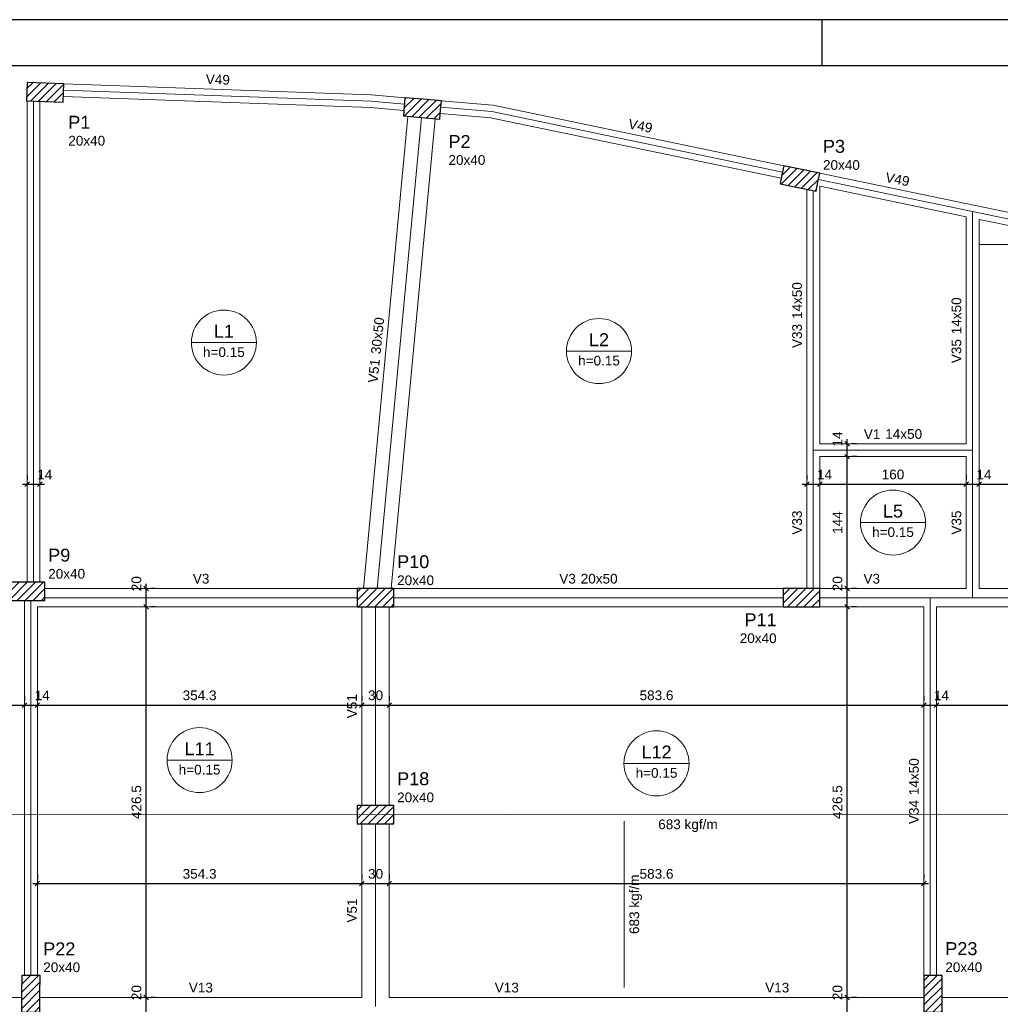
# Model space of a CAD drawing. Header units: millimetres. Extents: x 10 to 1250, y -62 to 528.
# Tile 149 of 193: x 34 to 56, y 236 to 257. Entities that reach past the tile are written whole.
import ezdxf

# ---------------------------------------------------------------- set-up
doc = ezdxf.new("R2010")
doc.units = ezdxf.units.MM
doc.header["$LTSCALE"] = 0.05
for name, color, linetype, lineweight in [('FO-Cargas de parede', 15, 'Continuous', 5), ('FO-Cotas', 5, 'Continuous', 5), ('FO-Eixos', 5, 'Continuous', 5), ('FO-Hachura pilar que passa', 19, 'Continuous', 5), ('FO-Pilares', 4, 'Continuous', 30), ('FO-Textos das lajes', 3, 'Continuous', 20), ('FO-Textos das vigas', 7, 'Continuous', 5), ('FO-Textos dos pilares', 7, 'Continuous', 5), ('FO-Vigas', 7, 'Continuous', 5)]:
    doc.layers.add(name, color=color, linetype=linetype, lineweight=lineweight)
doc.layers.add('FOLHA_PADRÃO', color=7, linetype='Continuous')
doc.styles.add('Arial', font='arial.ttf')
doc.styles.get("Standard").update_dxf_attribs({"font": 'arial.ttf'})
doc.dimstyles.new('UM_50.000000', dxfattribs={"dimtxt": 0.18, "dimasz": 0.1, "dimexe": 0.1, "dimexo": 0.2, "dimgap": 0.1, "dimtad": 1, "dimdec": 1, "dimlfac": 50, "dimzin": 0, "dimdsep": 46, "dimtxsty": 'Standard', "dimblk": 'OBLIQUE', "dimcen": 0.09, "dimdle": 0.1, "dimadec": 1, "dimazin": 2, "dimtfac": 1, "dimtdec": 1, "dimtofl": 0, "dimtmove": 0, "dimatfit": 3, "dimldrblk": 'OBLIQUE', "dimfxl": 1, "dimtolj": 1, "dimarcsym": 1})
pattern_1 = [(45, (-3.85811, 597.30727), (-0.088388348, 0.088388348), [])]

# ---------------------------------------------------------------- blocks, each defined once
blk = doc.blocks.new('_Oblique')
at = {"color": 0, "linetype": 'ByBlock', "lineweight": -2}
blk.add_line((-0.5, -0.5), (0.5, 0.5), dxfattribs=at)
blk = doc.blocks.new('*D444')
at = {"layer": 'Defpoints', "color": 0, "transparency": 16777216}
for p in [(34.687, 238.37), (41.773, 238.37), (41.773, 238.37)]:
    blk.add_point(p, dxfattribs=at)
at = {"layer": 'FO-Cotas', "color": 0, "lineweight": -2, "transparency": 16777216}
for p, q in [((34.687, 238.57), (34.687, 238.47)), ((41.773, 238.57), (41.773, 238.47)), ((34.587, 238.37), (41.873, 238.37))]:
    blk.add_line(p, q, dxfattribs=at)
at = {"layer": 'FO-Cotas', "color": 0, "lineweight": -2, "transparency": 16777216, "xscale": 0.1, "yscale": 0.1, "zscale": 0.1, "rotation": 180}
blk.add_blockref('_Oblique', (34.687, 238.37), dxfattribs=at)
at = {"layer": 'FO-Cotas', "color": 0, "lineweight": -2, "transparency": 16777216, "xscale": 0.1, "yscale": 0.1, "zscale": 0.1}
blk.add_blockref('_Oblique', (41.773, 238.37), dxfattribs=at)
at = {"layer": 'FO-Cotas', "transparency": 16777216, "insert": (38.23, 238.582), "char_height": 0.2118, "attachment_point": 5, "rotation": 0.0057, "style": 'Arial'}
blk.add_mtext('\\A1;354.3', dxfattribs=at)
blk = doc.blocks.new('*D445')
at = {"layer": 'Defpoints', "color": 0, "transparency": 16777216}
for p in [(41.773, 238.37), (42.373, 238.37), (42.373, 238.37)]:
    blk.add_point(p, dxfattribs=at)
at = {"layer": 'FO-Cotas', "color": 0, "lineweight": -2, "transparency": 16777216}
for p, q in [((41.773, 238.57), (41.773, 238.47)), ((42.373, 238.57), (42.373, 238.47)), ((41.673, 238.37), (42.473, 238.37))]:
    blk.add_line(p, q, dxfattribs=at)
at = {"layer": 'FO-Cotas', "color": 0, "lineweight": -2, "transparency": 16777216, "xscale": 0.1, "yscale": 0.1, "zscale": 0.1, "rotation": 180}
blk.add_blockref('_Oblique', (41.773, 238.37), dxfattribs=at)
at = {"layer": 'FO-Cotas', "color": 0, "lineweight": -2, "transparency": 16777216, "xscale": 0.1, "yscale": 0.1, "zscale": 0.1}
blk.add_blockref('_Oblique', (42.373, 238.37), dxfattribs=at)
at = {"layer": 'FO-Cotas', "transparency": 16777216, "insert": (42.073, 238.582), "char_height": 0.2118, "attachment_point": 5, "rotation": 0.0057, "style": 'Arial'}
blk.add_mtext('\\A1;30', dxfattribs=at)
blk = doc.blocks.new('*D446')
at = {"layer": 'Defpoints', "color": 0, "transparency": 16777216}
for p in [(42.373, 238.37), (54.045, 238.37), (54.045, 238.37)]:
    blk.add_point(p, dxfattribs=at)
at = {"layer": 'FO-Cotas', "color": 0, "lineweight": -2, "transparency": 16777216}
for p, q in [((42.373, 238.57), (42.373, 238.47)), ((54.045, 238.57), (54.045, 238.47)), ((42.273, 238.37), (54.145, 238.37))]:
    blk.add_line(p, q, dxfattribs=at)
at = {"layer": 'FO-Cotas', "color": 0, "lineweight": -2, "transparency": 16777216, "xscale": 0.1, "yscale": 0.1, "zscale": 0.1, "rotation": 180}
blk.add_blockref('_Oblique', (42.373, 238.37), dxfattribs=at)
at = {"layer": 'FO-Cotas', "color": 0, "lineweight": -2, "transparency": 16777216, "xscale": 0.1, "yscale": 0.1, "zscale": 0.1}
blk.add_blockref('_Oblique', (54.045, 238.37), dxfattribs=at)
at = {"layer": 'FO-Cotas', "transparency": 16777216, "insert": (48.209, 238.582), "char_height": 0.2118, "attachment_point": 5, "rotation": 0.0057, "style": 'Arial'}
blk.add_mtext('\\A1;583.6', dxfattribs=at)
blk = doc.blocks.new('*D450')
at = {"layer": 'Defpoints', "color": 0, "transparency": 16777216}
for p in [(22.108, 242.269), (34.407, 242.269), (34.407, 242.269)]:
    blk.add_point(p, dxfattribs=at)
at = {"layer": 'FO-Cotas', "color": 0, "lineweight": -2, "transparency": 16777216}
for p, q in [((22.108, 242.469), (22.108, 242.369)), ((34.407, 242.469), (34.407, 242.369)), ((22.008, 242.269), (34.507, 242.269))]:
    blk.add_line(p, q, dxfattribs=at)
at = {"layer": 'FO-Cotas', "color": 0, "lineweight": -2, "transparency": 16777216, "xscale": 0.1, "yscale": 0.1, "zscale": 0.1, "rotation": 180}
blk.add_blockref('_Oblique', (22.108, 242.269), dxfattribs=at)
at = {"layer": 'FO-Cotas', "color": 0, "lineweight": -2, "transparency": 16777216, "xscale": 0.1, "yscale": 0.1, "zscale": 0.1}
blk.add_blockref('_Oblique', (34.407, 242.269), dxfattribs=at)
at = {"layer": 'FO-Cotas', "transparency": 16777216, "insert": (28.257, 242.481), "char_height": 0.2118, "attachment_point": 5, "rotation": 0.0057, "style": 'Arial'}
blk.add_mtext('\\A1;615', dxfattribs=at)
blk = doc.blocks.new('*D451')
at = {"layer": 'Defpoints', "color": 0, "transparency": 16777216}
for p in [(34.407, 242.269), (34.687, 242.269), (34.687, 242.269)]:
    blk.add_point(p, dxfattribs=at)
at = {"layer": 'FO-Cotas', "color": 0, "lineweight": -2, "transparency": 16777216}
for p, q in [((34.407, 242.469), (34.407, 242.369)), ((34.687, 242.469), (34.687, 242.369)), ((34.307, 242.269), (34.787, 242.269))]:
    blk.add_line(p, q, dxfattribs=at)
at = {"layer": 'FO-Cotas', "color": 0, "lineweight": -2, "transparency": 16777216, "xscale": 0.1, "yscale": 0.1, "zscale": 0.1, "rotation": 180}
blk.add_blockref('_Oblique', (34.407, 242.269), dxfattribs=at)
at = {"layer": 'FO-Cotas', "color": 0, "lineweight": -2, "transparency": 16777216, "xscale": 0.1, "yscale": 0.1, "zscale": 0.1}
blk.add_blockref('_Oblique', (34.687, 242.269), dxfattribs=at)
at = {"layer": 'FO-Cotas', "transparency": 16777216, "insert": (34.793, 242.481), "char_height": 0.2118, "attachment_point": 5, "rotation": 0.0057, "style": 'Arial'}
blk.add_mtext('\\A1;14', dxfattribs=at)
blk = doc.blocks.new('*D452')
at = {"layer": 'Defpoints', "color": 0, "transparency": 16777216}
for p in [(34.687, 242.269), (41.773, 242.269), (41.773, 242.269)]:
    blk.add_point(p, dxfattribs=at)
at = {"layer": 'FO-Cotas', "color": 0, "lineweight": -2, "transparency": 16777216}
for p, q in [((34.687, 242.469), (34.687, 242.369)), ((41.773, 242.469), (41.773, 242.369)), ((34.587, 242.269), (41.873, 242.269))]:
    blk.add_line(p, q, dxfattribs=at)
at = {"layer": 'FO-Cotas', "color": 0, "lineweight": -2, "transparency": 16777216, "xscale": 0.1, "yscale": 0.1, "zscale": 0.1, "rotation": 180}
blk.add_blockref('_Oblique', (34.687, 242.269), dxfattribs=at)
at = {"layer": 'FO-Cotas', "color": 0, "lineweight": -2, "transparency": 16777216, "xscale": 0.1, "yscale": 0.1, "zscale": 0.1}
blk.add_blockref('_Oblique', (41.773, 242.269), dxfattribs=at)
at = {"layer": 'FO-Cotas', "transparency": 16777216, "insert": (38.23, 242.481), "char_height": 0.2118, "attachment_point": 5, "rotation": 0.0057, "style": 'Arial'}
blk.add_mtext('\\A1;354.3', dxfattribs=at)
blk = doc.blocks.new('*D453')
at = {"layer": 'Defpoints', "color": 0, "transparency": 16777216}
for p in [(41.773, 242.269), (42.373, 242.269), (42.373, 242.269)]:
    blk.add_point(p, dxfattribs=at)
at = {"layer": 'FO-Cotas', "color": 0, "lineweight": -2, "transparency": 16777216}
for p, q in [((41.773, 242.469), (41.773, 242.369)), ((42.373, 242.469), (42.373, 242.369)), ((41.673, 242.269), (42.473, 242.269))]:
    blk.add_line(p, q, dxfattribs=at)
at = {"layer": 'FO-Cotas', "color": 0, "lineweight": -2, "transparency": 16777216, "xscale": 0.1, "yscale": 0.1, "zscale": 0.1, "rotation": 180}
blk.add_blockref('_Oblique', (41.773, 242.269), dxfattribs=at)
at = {"layer": 'FO-Cotas', "color": 0, "lineweight": -2, "transparency": 16777216, "xscale": 0.1, "yscale": 0.1, "zscale": 0.1}
blk.add_blockref('_Oblique', (42.373, 242.269), dxfattribs=at)
at = {"layer": 'FO-Cotas', "transparency": 16777216, "insert": (42.073, 242.481), "char_height": 0.2118, "attachment_point": 5, "rotation": 0.0057, "style": 'Arial'}
blk.add_mtext('\\A1;30', dxfattribs=at)
blk = doc.blocks.new('*D454')
at = {"layer": 'Defpoints', "color": 0, "transparency": 16777216}
for p in [(42.373, 242.269), (54.045, 242.269), (54.045, 242.269)]:
    blk.add_point(p, dxfattribs=at)
at = {"layer": 'FO-Cotas', "color": 0, "lineweight": -2, "transparency": 16777216}
for p, q in [((42.373, 242.469), (42.373, 242.369)), ((54.045, 242.469), (54.045, 242.369)), ((42.273, 242.269), (54.145, 242.269))]:
    blk.add_line(p, q, dxfattribs=at)
at = {"layer": 'FO-Cotas', "color": 0, "lineweight": -2, "transparency": 16777216, "xscale": 0.1, "yscale": 0.1, "zscale": 0.1, "rotation": 180}
blk.add_blockref('_Oblique', (42.373, 242.269), dxfattribs=at)
at = {"layer": 'FO-Cotas', "color": 0, "lineweight": -2, "transparency": 16777216, "xscale": 0.1, "yscale": 0.1, "zscale": 0.1}
blk.add_blockref('_Oblique', (54.045, 242.269), dxfattribs=at)
at = {"layer": 'FO-Cotas', "transparency": 16777216, "insert": (48.209, 242.481), "char_height": 0.2118, "attachment_point": 5, "rotation": 0.0057, "style": 'Arial'}
blk.add_mtext('\\A1;583.6', dxfattribs=at)
blk = doc.blocks.new('*D455')
at = {"layer": 'Defpoints', "color": 0, "transparency": 16777216}
for p in [(54.045, 242.269), (54.325, 242.269), (54.325, 242.269)]:
    blk.add_point(p, dxfattribs=at)
at = {"layer": 'FO-Cotas', "color": 0, "lineweight": -2, "transparency": 16777216}
for p, q in [((54.045, 242.469), (54.045, 242.369)), ((54.325, 242.469), (54.325, 242.369)), ((53.945, 242.269), (54.425, 242.269))]:
    blk.add_line(p, q, dxfattribs=at)
at = {"layer": 'FO-Cotas', "color": 0, "lineweight": -2, "transparency": 16777216, "xscale": 0.1, "yscale": 0.1, "zscale": 0.1, "rotation": 180}
blk.add_blockref('_Oblique', (54.045, 242.269), dxfattribs=at)
at = {"layer": 'FO-Cotas', "color": 0, "lineweight": -2, "transparency": 16777216, "xscale": 0.1, "yscale": 0.1, "zscale": 0.1}
blk.add_blockref('_Oblique', (54.325, 242.269), dxfattribs=at)
at = {"layer": 'FO-Cotas', "transparency": 16777216, "insert": (54.431, 242.481), "char_height": 0.2118, "attachment_point": 5, "rotation": 0.0057, "style": 'Arial'}
blk.add_mtext('\\A1;14', dxfattribs=at)
blk = doc.blocks.new('*D456')
at = {"layer": 'Defpoints', "color": 0, "transparency": 16777216}
for p in [(54.325, 242.269), (66.585, 242.269), (66.585, 242.269)]:
    blk.add_point(p, dxfattribs=at)
at = {"layer": 'FO-Cotas', "color": 0, "lineweight": -2, "transparency": 16777216}
for p, q in [((54.325, 242.469), (54.325, 242.369)), ((66.585, 242.469), (66.585, 242.369)), ((54.225, 242.269), (66.685, 242.269))]:
    blk.add_line(p, q, dxfattribs=at)
at = {"layer": 'FO-Cotas', "color": 0, "lineweight": -2, "transparency": 16777216, "xscale": 0.1, "yscale": 0.1, "zscale": 0.1, "rotation": 180}
blk.add_blockref('_Oblique', (54.325, 242.269), dxfattribs=at)
at = {"layer": 'FO-Cotas', "color": 0, "lineweight": -2, "transparency": 16777216, "xscale": 0.1, "yscale": 0.1, "zscale": 0.1}
blk.add_blockref('_Oblique', (66.585, 242.269), dxfattribs=at)
at = {"layer": 'FO-Cotas', "transparency": 16777216, "insert": (60.455, 242.481), "char_height": 0.2118, "attachment_point": 5, "rotation": 0.0057, "style": 'Arial'}
blk.add_mtext('\\A1;613', dxfattribs=at)
blk = doc.blocks.new('*D463')
at = {"layer": 'Defpoints', "color": 0, "transparency": 16777216}
for p in [(34.463, 247.092), (34.743, 247.092), (34.743, 247.092)]:
    blk.add_point(p, dxfattribs=at)
at = {"layer": 'FO-Cotas', "color": 0, "lineweight": -2, "transparency": 16777216}
for p, q in [((34.463, 247.292), (34.463, 247.192)), ((34.743, 247.292), (34.743, 247.192)), ((34.363, 247.092), (34.843, 247.092))]:
    blk.add_line(p, q, dxfattribs=at)
at = {"layer": 'FO-Cotas', "color": 0, "lineweight": -2, "transparency": 16777216, "xscale": 0.1, "yscale": 0.1, "zscale": 0.1, "rotation": 180}
blk.add_blockref('_Oblique', (34.463, 247.092), dxfattribs=at)
at = {"layer": 'FO-Cotas', "color": 0, "lineweight": -2, "transparency": 16777216, "xscale": 0.1, "yscale": 0.1, "zscale": 0.1}
blk.add_blockref('_Oblique', (34.743, 247.092), dxfattribs=at)
at = {"layer": 'FO-Cotas', "transparency": 16777216, "insert": (34.849, 247.304), "char_height": 0.2118, "attachment_point": 5, "rotation": 0.0057, "style": 'Arial'}
blk.add_mtext('\\A1;14', dxfattribs=at)
blk = doc.blocks.new('*D464')
at = {"layer": 'Defpoints', "color": 0, "transparency": 16777216}
for p in [(51.493, 247.092), (51.773, 247.092), (51.773, 247.092)]:
    blk.add_point(p, dxfattribs=at)
at = {"layer": 'FO-Cotas', "color": 0, "lineweight": -2, "transparency": 16777216}
for p, q in [((51.493, 247.292), (51.493, 247.192)), ((51.773, 247.292), (51.773, 247.192)), ((51.393, 247.092), (51.873, 247.092))]:
    blk.add_line(p, q, dxfattribs=at)
at = {"layer": 'FO-Cotas', "color": 0, "lineweight": -2, "transparency": 16777216, "xscale": 0.1, "yscale": 0.1, "zscale": 0.1, "rotation": 180}
blk.add_blockref('_Oblique', (51.493, 247.092), dxfattribs=at)
at = {"layer": 'FO-Cotas', "color": 0, "lineweight": -2, "transparency": 16777216, "xscale": 0.1, "yscale": 0.1, "zscale": 0.1}
blk.add_blockref('_Oblique', (51.773, 247.092), dxfattribs=at)
at = {"layer": 'FO-Cotas', "transparency": 16777216, "insert": (51.879, 247.304), "char_height": 0.2118, "attachment_point": 5, "rotation": 0.0057, "style": 'Arial'}
blk.add_mtext('\\A1;14', dxfattribs=at)
blk = doc.blocks.new('*D465')
at = {"layer": 'Defpoints', "color": 0, "transparency": 16777216}
for p in [(51.773, 247.092), (54.973, 247.092), (54.973, 247.092)]:
    blk.add_point(p, dxfattribs=at)
at = {"layer": 'FO-Cotas', "color": 0, "lineweight": -2, "transparency": 16777216}
for p, q in [((51.773, 247.292), (51.773, 247.192)), ((54.973, 247.292), (54.973, 247.192)), ((51.673, 247.092), (55.073, 247.092))]:
    blk.add_line(p, q, dxfattribs=at)
at = {"layer": 'FO-Cotas', "color": 0, "lineweight": -2, "transparency": 16777216, "xscale": 0.1, "yscale": 0.1, "zscale": 0.1, "rotation": 180}
blk.add_blockref('_Oblique', (51.773, 247.092), dxfattribs=at)
at = {"layer": 'FO-Cotas', "color": 0, "lineweight": -2, "transparency": 16777216, "xscale": 0.1, "yscale": 0.1, "zscale": 0.1}
blk.add_blockref('_Oblique', (54.973, 247.092), dxfattribs=at)
at = {"layer": 'FO-Cotas', "transparency": 16777216, "insert": (53.373, 247.304), "char_height": 0.2118, "attachment_point": 5, "rotation": 0.0057, "style": 'Arial'}
blk.add_mtext('\\A1;160', dxfattribs=at)
blk = doc.blocks.new('*D466')
at = {"layer": 'Defpoints', "color": 0, "transparency": 16777216}
for p in [(54.973, 247.092), (55.253, 247.092), (55.253, 247.092)]:
    blk.add_point(p, dxfattribs=at)
at = {"layer": 'FO-Cotas', "color": 0, "lineweight": -2, "transparency": 16777216}
for p, q in [((54.973, 247.292), (54.973, 247.192)), ((55.253, 247.292), (55.253, 247.192)), ((54.873, 247.092), (55.353, 247.092))]:
    blk.add_line(p, q, dxfattribs=at)
at = {"layer": 'FO-Cotas', "color": 0, "lineweight": -2, "transparency": 16777216, "xscale": 0.1, "yscale": 0.1, "zscale": 0.1, "rotation": 180}
blk.add_blockref('_Oblique', (54.973, 247.092), dxfattribs=at)
at = {"layer": 'FO-Cotas', "color": 0, "lineweight": -2, "transparency": 16777216, "xscale": 0.1, "yscale": 0.1, "zscale": 0.1}
blk.add_blockref('_Oblique', (55.253, 247.092), dxfattribs=at)
at = {"layer": 'FO-Cotas', "transparency": 16777216, "insert": (55.359, 247.304), "char_height": 0.2118, "attachment_point": 5, "rotation": 0.0057, "style": 'Arial'}
blk.add_mtext('\\A1;14', dxfattribs=at)
blk = doc.blocks.new('*D467')
at = {"layer": 'Defpoints', "color": 0, "transparency": 16777216}
for p in [(55.253, 247.092), (61.903, 247.092), (61.903, 247.092)]:
    blk.add_point(p, dxfattribs=at)
at = {"layer": 'FO-Cotas', "color": 0, "lineweight": -2, "transparency": 16777216}
for p, q in [((55.253, 247.292), (55.253, 247.192)), ((61.903, 247.292), (61.903, 247.192)), ((55.153, 247.092), (62.003, 247.092))]:
    blk.add_line(p, q, dxfattribs=at)
at = {"layer": 'FO-Cotas', "color": 0, "lineweight": -2, "transparency": 16777216, "xscale": 0.1, "yscale": 0.1, "zscale": 0.1, "rotation": 180}
blk.add_blockref('_Oblique', (55.253, 247.092), dxfattribs=at)
at = {"layer": 'FO-Cotas', "color": 0, "lineweight": -2, "transparency": 16777216, "xscale": 0.1, "yscale": 0.1, "zscale": 0.1}
blk.add_blockref('_Oblique', (61.903, 247.092), dxfattribs=at)
at = {"layer": 'FO-Cotas', "transparency": 16777216, "insert": (58.578, 247.304), "char_height": 0.2118, "attachment_point": 5, "rotation": 0.0057, "style": 'Arial'}
blk.add_mtext('\\A1;332.5', dxfattribs=at)
blk = doc.blocks.new('*D480')
at = {"layer": 'Defpoints', "color": 0, "transparency": 16777216}
for p in [(37.062, 235.884), (37.062, 235.884), (37.062, 235.484)]:
    blk.add_point(p, dxfattribs=at)
at = {"layer": 'FO-Cotas', "color": 0, "lineweight": -2, "transparency": 16777216}
for p, q in [((37.062, 235.384), (37.062, 235.984)), ((37.262, 235.884), (37.162, 235.884)), ((37.262, 235.484), (37.162, 235.484))]:
    blk.add_line(p, q, dxfattribs=at)
at = {"layer": 'FO-Cotas', "color": 0, "lineweight": -2, "transparency": 16777216, "xscale": 0.1, "yscale": 0.1, "zscale": 0.1}
for p, rotation in [((37.062, 235.884), 90), ((37.062, 235.484), 270)]:
    blk.add_blockref('_Oblique', p, dxfattribs=dict(at, rotation=rotation))
at = {"layer": 'FO-Cotas', "transparency": 16777216, "insert": (36.851, 235.99), "char_height": 0.2118, "attachment_point": 5, "rotation": 90, "style": 'Arial'}
blk.add_mtext('\\A1;20', dxfattribs=at)
blk = doc.blocks.new('*D481')
at = {"layer": 'Defpoints', "color": 0, "transparency": 16777216}
for p in [(37.062, 244.414), (37.062, 244.414), (37.062, 235.884)]:
    blk.add_point(p, dxfattribs=at)
at = {"layer": 'FO-Cotas', "color": 0, "lineweight": -2, "transparency": 16777216}
for p, q in [((37.062, 235.784), (37.062, 244.514)), ((37.262, 244.414), (37.162, 244.414)), ((37.262, 235.884), (37.162, 235.884))]:
    blk.add_line(p, q, dxfattribs=at)
at = {"layer": 'FO-Cotas', "color": 0, "lineweight": -2, "transparency": 16777216, "xscale": 0.1, "yscale": 0.1, "zscale": 0.1}
for p, rotation in [((37.062, 244.414), 90), ((37.062, 235.884), 270)]:
    blk.add_blockref('_Oblique', p, dxfattribs=dict(at, rotation=rotation))
at = {"layer": 'FO-Cotas', "transparency": 16777216, "insert": (36.851, 240.149), "char_height": 0.2118, "attachment_point": 5, "rotation": 90, "style": 'Arial'}
blk.add_mtext('\\A1;426.5', dxfattribs=at)
blk = doc.blocks.new('*D482')
at = {"layer": 'Defpoints', "color": 0, "transparency": 16777216}
for p in [(37.062, 244.814), (37.062, 244.814), (37.062, 244.414)]:
    blk.add_point(p, dxfattribs=at)
at = {"layer": 'FO-Cotas', "color": 0, "lineweight": -2, "transparency": 16777216}
for p, q in [((37.062, 244.314), (37.062, 244.914)), ((37.262, 244.814), (37.162, 244.814)), ((37.262, 244.414), (37.162, 244.414))]:
    blk.add_line(p, q, dxfattribs=at)
at = {"layer": 'FO-Cotas', "color": 0, "lineweight": -2, "transparency": 16777216, "xscale": 0.1, "yscale": 0.1, "zscale": 0.1}
for p, rotation in [((37.062, 244.814), 90), ((37.062, 244.414), 270)]:
    blk.add_blockref('_Oblique', p, dxfattribs=dict(at, rotation=rotation))
at = {"layer": 'FO-Cotas', "transparency": 16777216, "insert": (36.851, 244.92), "char_height": 0.2118, "attachment_point": 5, "rotation": 90, "style": 'Arial'}
blk.add_mtext('\\A1;20', dxfattribs=at)
blk = doc.blocks.new('*D487')
at = {"layer": 'Defpoints', "color": 0, "transparency": 16777216}
for p in [(52.373, 235.884), (52.373, 235.884), (52.373, 235.484)]:
    blk.add_point(p, dxfattribs=at)
at = {"layer": 'FO-Cotas', "color": 0, "lineweight": -2, "transparency": 16777216}
for p, q in [((52.373, 235.384), (52.373, 235.984)), ((52.573, 235.884), (52.473, 235.884)), ((52.573, 235.484), (52.473, 235.484))]:
    blk.add_line(p, q, dxfattribs=at)
at = {"layer": 'FO-Cotas', "color": 0, "lineweight": -2, "transparency": 16777216, "xscale": 0.1, "yscale": 0.1, "zscale": 0.1}
for p, rotation in [((52.373, 235.884), 90), ((52.373, 235.484), 270)]:
    blk.add_blockref('_Oblique', p, dxfattribs=dict(at, rotation=rotation))
at = {"layer": 'FO-Cotas', "transparency": 16777216, "insert": (52.161, 235.99), "char_height": 0.2118, "attachment_point": 5, "rotation": 90, "style": 'Arial'}
blk.add_mtext('\\A1;20', dxfattribs=at)
blk = doc.blocks.new('*D488')
at = {"layer": 'Defpoints', "color": 0, "transparency": 16777216}
for p in [(52.373, 244.414), (52.373, 244.414), (52.373, 235.884)]:
    blk.add_point(p, dxfattribs=at)
at = {"layer": 'FO-Cotas', "color": 0, "lineweight": -2, "transparency": 16777216}
for p, q in [((52.373, 235.784), (52.373, 244.514)), ((52.573, 244.414), (52.473, 244.414)), ((52.573, 235.884), (52.473, 235.884))]:
    blk.add_line(p, q, dxfattribs=at)
at = {"layer": 'FO-Cotas', "color": 0, "lineweight": -2, "transparency": 16777216, "xscale": 0.1, "yscale": 0.1, "zscale": 0.1}
for p, rotation in [((52.373, 244.414), 90), ((52.373, 235.884), 270)]:
    blk.add_blockref('_Oblique', p, dxfattribs=dict(at, rotation=rotation))
at = {"layer": 'FO-Cotas', "transparency": 16777216, "insert": (52.161, 240.149), "char_height": 0.2118, "attachment_point": 5, "rotation": 90, "style": 'Arial'}
blk.add_mtext('\\A1;426.5', dxfattribs=at)
blk = doc.blocks.new('*D489')
at = {"layer": 'Defpoints', "color": 0, "transparency": 16777216}
for p in [(52.373, 244.814), (52.373, 244.814), (52.373, 244.414)]:
    blk.add_point(p, dxfattribs=at)
at = {"layer": 'FO-Cotas', "color": 0, "lineweight": -2, "transparency": 16777216}
for p, q in [((52.373, 244.314), (52.373, 244.914)), ((52.573, 244.814), (52.473, 244.814)), ((52.573, 244.414), (52.473, 244.414))]:
    blk.add_line(p, q, dxfattribs=at)
at = {"layer": 'FO-Cotas', "color": 0, "lineweight": -2, "transparency": 16777216, "xscale": 0.1, "yscale": 0.1, "zscale": 0.1}
for p, rotation in [((52.373, 244.814), 90), ((52.373, 244.414), 270)]:
    blk.add_blockref('_Oblique', p, dxfattribs=dict(at, rotation=rotation))
at = {"layer": 'FO-Cotas', "transparency": 16777216, "insert": (52.161, 244.92), "char_height": 0.2118, "attachment_point": 5, "rotation": 90, "style": 'Arial'}
blk.add_mtext('\\A1;20', dxfattribs=at)
blk = doc.blocks.new('*D490')
at = {"layer": 'Defpoints', "color": 0, "transparency": 16777216}
for p in [(52.373, 247.694), (52.373, 247.694), (52.373, 244.814)]:
    blk.add_point(p, dxfattribs=at)
at = {"layer": 'FO-Cotas', "color": 0, "lineweight": -2, "transparency": 16777216}
for p, q in [((52.373, 244.714), (52.373, 247.794)), ((52.573, 247.694), (52.473, 247.694)), ((52.573, 244.814), (52.473, 244.814))]:
    blk.add_line(p, q, dxfattribs=at)
at = {"layer": 'FO-Cotas', "color": 0, "lineweight": -2, "transparency": 16777216, "xscale": 0.1, "yscale": 0.1, "zscale": 0.1}
for p, rotation in [((52.373, 247.694), 90), ((52.373, 244.814), 270)]:
    blk.add_blockref('_Oblique', p, dxfattribs=dict(at, rotation=rotation))
at = {"layer": 'FO-Cotas', "transparency": 16777216, "insert": (52.161, 246.254), "char_height": 0.2118, "attachment_point": 5, "rotation": 90, "style": 'Arial'}
blk.add_mtext('\\A1;144', dxfattribs=at)
blk = doc.blocks.new('*D491')
at = {"layer": 'Defpoints', "color": 0, "transparency": 16777216}
for p in [(52.373, 247.974), (52.373, 247.974), (52.373, 247.694)]:
    blk.add_point(p, dxfattribs=at)
at = {"layer": 'FO-Cotas', "color": 0, "lineweight": -2, "transparency": 16777216}
for p, q in [((52.373, 247.594), (52.373, 248.074)), ((52.573, 247.974), (52.473, 247.974)), ((52.573, 247.694), (52.473, 247.694))]:
    blk.add_line(p, q, dxfattribs=at)
at = {"layer": 'FO-Cotas', "color": 0, "lineweight": -2, "transparency": 16777216, "xscale": 0.1, "yscale": 0.1, "zscale": 0.1}
for p, rotation in [((52.373, 247.974), 90), ((52.373, 247.694), 270)]:
    blk.add_blockref('_Oblique', p, dxfattribs=dict(at, rotation=rotation))
at = {"layer": 'FO-Cotas', "transparency": 16777216, "insert": (52.161, 248.08), "char_height": 0.2118, "attachment_point": 5, "rotation": 90, "style": 'Arial'}
blk.add_mtext('\\A1;14', dxfattribs=at)
blk = doc.blocks.new('A1EST. 1500')
at = {"layer": 'FOLHA_PADRÃO', "color": 1, "linetype": 'Continuous'}
for p, q in [((150.008, 59.4), (0, 59.4)), ((41.5, 59.4), (41.5, 58.4))]:
    blk.add_line(p, q, dxfattribs=at)
at = {"layer": 'FOLHA_PADRÃO', "color": 6, "linetype": 'Continuous'}
blk.add_lwpolyline([(149, 58.4), (149, 1), (1, 1), (1, 58.4), (149, 58.4)], dxfattribs=at)

msp = doc.modelspace()

# ---------------------------------------------------------------- hatches: boundary and pattern name
at = {"layer": 'FO-Hachura pilar que passa', "linetype": 'Continuous'}
h = msp.add_hatch(dxfattribs=at)
h.set_pattern_fill('ANSI31', color=256, style=0)
h.set_pattern_definition(pattern_1)
h.paths.add_polyline_path([(34.463, 255.8654), (34.4556, 255.6655), (34.4483, 255.4656), (34.848, 255.451), (35.2478, 255.4363), (35.2551, 255.6362), (35.2624, 255.8361), (34.8627, 255.8507)])
h = msp.add_hatch(dxfattribs=at)
h.set_pattern_fill('ANSI31', color=256, style=0)
h.set_pattern_definition(pattern_1)
h.paths.add_polyline_path([(42.7134, 255.5325), (42.6963, 255.3333), (42.6793, 255.134), (43.0778, 255.0998), (43.4763, 255.0657), (43.4934, 255.2649), (43.5105, 255.4642), (43.112, 255.4984)])
h = msp.add_hatch(dxfattribs=at)
h.set_pattern_fill('ANSI31', color=256, style=0)
h.set_pattern_definition(pattern_1)
h.paths.add_polyline_path([(50.9896, 254.0464), (50.949, 253.8506), (50.9085, 253.6547), (51.3002, 253.5736), (51.6919, 253.4925), (51.7324, 253.6883), (51.773, 253.8842), (51.3813, 253.9653)])
h = msp.add_hatch(dxfattribs=at)
h.set_pattern_fill('ANSI31', color=256, style=0)
h.set_pattern_definition(pattern_1)
h.paths.add_polyline_path([(34.053, 244.9564), (34.053, 244.7564), (34.053, 244.5564), (34.453, 244.5564), (34.853, 244.5564), (34.853, 244.7564), (34.853, 244.9564), (34.453, 244.9564)])
h = msp.add_hatch(dxfattribs=at)
h.set_pattern_fill('ANSI31', color=256, style=0)
h.set_pattern_definition(pattern_1)
h.paths.add_polyline_path([(41.673, 244.8144), (41.673, 244.6144), (41.673, 244.4144), (42.073, 244.4144), (42.473, 244.4144), (42.473, 244.6144), (42.473, 244.8144), (42.073, 244.8144)])
h = msp.add_hatch(dxfattribs=at)
h.set_pattern_fill('ANSI31', color=256, style=0)
h.set_pattern_definition(pattern_1)
h.paths.add_polyline_path([(50.973, 244.8144), (50.973, 244.6144), (50.973, 244.4144), (51.373, 244.4144), (51.773, 244.4144), (51.773, 244.6144), (51.773, 244.8144), (51.373, 244.8144)])
h = msp.add_hatch(dxfattribs=at)
h.set_pattern_fill('ANSI31', color=256, style=0)
h.set_pattern_definition(pattern_1)
h.paths.add_polyline_path([(42.473, 239.6744), (42.473, 239.8744), (42.473, 240.0744), (42.073, 240.0744), (41.673, 240.0744), (41.673, 239.8744), (41.673, 239.6744), (42.073, 239.6744)])
h = msp.add_hatch(dxfattribs=at)
h.set_pattern_fill('ANSI31', color=256, style=0)
h.set_pattern_definition(pattern_1)
h.paths.add_polyline_path([(34.3416, 235.5651), (34.5416, 235.5644), (34.7416, 235.5637), (34.743, 235.9637), (34.7444, 236.3637), (34.5444, 236.3644), (34.3444, 236.3651), (34.343, 235.9651)])
h = msp.add_hatch(dxfattribs=at)
h.set_pattern_fill('ANSI31', color=256, style=0)
h.set_pattern_definition(pattern_1)
h.paths.add_polyline_path([(54.045, 235.5644), (54.245, 235.5644), (54.445, 235.5644), (54.445, 235.9644), (54.445, 236.3644), (54.245, 236.3644), (54.045, 236.3644), (54.045, 235.9644)])

# ---------------------------------------------------------------- linework, layer by layer
at = {"layer": 'FO-Cargas de parede'}
for p, q in [((57.903, 252.3254), (55.253, 252.3254)), ((66.585, 239.8924), (31.205, 239.8744)), ((47.505, 239.7344), (47.505, 236.1044))]:
    msp.add_line(p, q, dxfattribs=at)
at = {"layer": 'FO-Eixos'}
for p, q in [((35.2574, 255.696), (41.974, 255.4554)), ((34.603, 244.9564), (34.603, 255.46)), ((41.974, 255.4554), (42.7016, 255.3932)), ((43.4986, 255.3252), (44.613, 255.23)), ((42.1106, 244.8144), (43.0762, 255.1)), ((44.613, 255.23), (50.9612, 253.9092)), ((51.7446, 253.7466), (55.113, 253.0476)), ((51.633, 247.8344), (51.633, 253.5048)), ((55.113, 247.8344), (55.113, 253.0476)), ((55.113, 253.0476), (61.6288, 251.6952)), ((51.633, 244.8144), (51.633, 247.8344)), ((51.633, 247.8344), (55.113, 247.8344)), ((55.113, 244.6144), (55.113, 247.8344)), ((34.547, 236.3644), (34.547, 244.5564)), ((34.853, 244.6144), (41.673, 244.6144)), ((42.473, 244.6144), (50.973, 244.6144)), ((51.773, 244.6144), (54.185, 244.6144)), ((54.185, 236.3644), (54.185, 244.6144)), ((54.185, 244.6144), (55.113, 244.6144)), ((55.113, 244.6144), (61.843, 244.6144)), ((42.073, 240.0744), (42.073, 244.4144)), ((42.0724, 235.6844), (42.073, 239.6744))]:
    msp.add_line(p, q, dxfattribs=at)
at = {"layer": 'FO-Pilares'}
for points in [[(34.463, 255.8654), (34.4556, 255.6655), (34.4483, 255.4656), (34.848, 255.451), (35.2478, 255.4363), (35.2551, 255.6362), (35.2624, 255.8361), (34.8627, 255.8507), (34.463, 255.8654)], [(42.7134, 255.5325), (42.6963, 255.3333), (42.6793, 255.134), (43.0778, 255.0998), (43.4763, 255.0657), (43.4934, 255.2649), (43.5105, 255.4642), (43.112, 255.4984), (42.7134, 255.5325)], [(50.9896, 254.0464), (50.949, 253.8506), (50.9085, 253.6547), (51.3002, 253.5736), (51.6919, 253.4925), (51.7324, 253.6883), (51.773, 253.8842), (51.3813, 253.9653), (50.9896, 254.0464)], [(34.053, 244.9564), (34.053, 244.7564), (34.053, 244.5564), (34.453, 244.5564), (34.853, 244.5564), (34.853, 244.7564), (34.853, 244.9564), (34.453, 244.9564), (34.053, 244.9564)], [(41.673, 244.8144), (41.673, 244.6144), (41.673, 244.4144), (42.073, 244.4144), (42.473, 244.4144), (42.473, 244.6144), (42.473, 244.8144), (42.073, 244.8144), (41.673, 244.8144)], [(50.973, 244.8144), (50.973, 244.6144), (50.973, 244.4144), (51.373, 244.4144), (51.773, 244.4144), (51.773, 244.6144), (51.773, 244.8144), (51.373, 244.8144), (50.973, 244.8144)], [(42.473, 239.6744), (42.473, 239.8744), (42.473, 240.0744), (42.073, 240.0744), (41.673, 240.0744), (41.673, 239.8744), (41.673, 239.6744), (42.073, 239.6744), (42.473, 239.6744)], [(34.3416, 235.5651), (34.5416, 235.5644), (34.7416, 235.5637), (34.743, 235.9637), (34.7444, 236.3637), (34.5444, 236.3644), (34.3444, 236.3651), (34.343, 235.9651), (34.3416, 235.5651)], [(54.045, 235.5644), (54.245, 235.5644), (54.445, 235.5644), (54.445, 235.9644), (54.445, 236.3644), (54.245, 236.3644), (54.045, 236.3644), (54.045, 235.9644), (54.045, 235.5644)]]:
    msp.add_lwpolyline(points, close=True, dxfattribs=at)
at = {"layer": 'FO-Textos das lajes'}
for p, q in [((38.0497, 250.1852), (39.4705, 250.1852)), ((46.2421, 250), (47.6629, 250)), ((52.6626, 246.2544), (54.0834, 246.2544)), ((37.5196, 241.0676), (38.9404, 241.0676)), ((47.4983, 240.9966), (48.9191, 240.9966))]:
    msp.add_line(p, q, dxfattribs=at)
for centre in [(38.7601, 250.1852), (46.9525, 250), (53.373, 246.2544), (38.23, 241.0676), (48.2087, 240.9966)]:
    msp.add_circle(centre, 0.7104, dxfattribs=at)
at = {"layer": 'FO-Vigas'}
for p, q in [((35.2624, 255.8359), (41.979, 255.5953)), ((34.463, 244.9564), (34.463, 255.4651)), ((34.743, 244.9564), (34.743, 255.4548)), ((35.2522, 255.5561), (41.969, 255.3155)), ((41.9859, 255.5949), (42.7134, 255.5327)), ((43.5105, 255.4647), (44.6249, 255.3695)), ((41.962, 255.3159), (42.6895, 255.2537)), ((44.6415, 255.367), (50.9896, 254.0463)), ((41.8092, 244.8144), (42.7773, 255.1256)), ((42.4119, 244.8144), (43.3751, 255.0743)), ((43.4866, 255.1857), (44.601, 255.0905)), ((44.5844, 255.0929), (50.9328, 253.7721)), ((51.7729, 253.8837), (55.1414, 253.1846)), ((51.493, 247.8344), (51.493, 253.5337)), ((51.773, 247.9744), (51.773, 253.5977)), ((51.773, 253.5977), (54.973, 252.9336)), ((55.1414, 253.1846), (61.6572, 251.8322)), ((54.973, 247.9744), (54.973, 252.9336)), ((55.253, 247.8344), (55.253, 252.8755)), ((55.253, 252.8755), (61.6001, 251.5581)), ((51.773, 247.9744), (54.973, 247.9744)), ((51.493, 244.8144), (51.493, 247.8344)), ((55.253, 244.8144), (55.253, 247.8344)), ((51.773, 244.8144), (51.773, 247.6944)), ((51.773, 247.6944), (54.973, 247.6944)), ((54.973, 244.8144), (54.973, 247.6944)), ((34.853, 244.8144), (41.673, 244.8144)), ((42.473, 244.8144), (50.973, 244.8144)), ((51.773, 244.8144), (54.185, 244.8144)), ((54.185, 244.8144), (54.973, 244.8144)), ((55.253, 244.8144), (61.843, 244.8144)), ((34.407, 236.3648), (34.407, 244.5564)), ((34.687, 236.3639), (34.687, 244.4144)), ((34.687, 244.4144), (41.673, 244.4144)), ((41.773, 240.0744), (41.773, 244.4144)), ((42.373, 240.0744), (42.373, 244.4144)), ((42.473, 244.4144), (50.973, 244.4144)), ((51.773, 244.4144), (54.045, 244.4144)), ((54.045, 236.3644), (54.045, 244.4144)), ((54.325, 236.3644), (54.325, 244.4144)), ((54.325, 244.4144), (55.113, 244.4144)), ((55.113, 244.4144), (61.843, 244.4144)), ((41.7724, 235.8844), (41.7727, 239.6744)), ((42.3724, 235.8844), (42.3727, 239.6744)), ((21.908, 235.8841), (34.3423, 235.8842)), ((34.7427, 235.8844), (41.7724, 235.8844)), ((42.3724, 235.8844), (47.5044, 235.8844)), ((47.5044, 235.8844), (54.045, 235.8844)), ((54.445, 235.8844), (66.5852, 235.8844))]:
    msp.add_line(p, q, dxfattribs=at)

# ---------------------------------------------------------------- block references
msp.add_blockref('A1EST. 1500', (10.3174, 197.8364))

# ---------------------------------------------------------------- texts
at = {"layer": 'FO-Cargas de parede', "linetype": 'Continuous', "insert": (48.8949, 239.4953), "char_height": 0.2118, "attachment_point": 8, "line_spacing_factor": 0.798, "style": 'Arial'}
msp.add_mtext('683 kgf/m', dxfattribs=at)
at = {"layer": 'FO-Cargas de parede', "linetype": 'Continuous', "insert": (47.8929, 237.9193), "char_height": 0.2118, "attachment_point": 8, "rotation": 90, "line_spacing_factor": 0.798, "style": 'Arial'}
msp.add_mtext('683 kgf/m', dxfattribs=at)
at = {"layer": 'FO-Textos das lajes', "attachment_point": 8, "line_spacing_factor": 0.798, "style": 'Arial'}
for s, insert, char_height in [('L1', (38.7601, 250.2911), 0.2824), ('L2', (46.9525, 250.1059), 0.2824), ('h=0.15', (38.7601, 249.8675), 0.2118), ('h=0.15', (46.9525, 249.6823), 0.2118), ('L5', (53.373, 246.3603), 0.2824), ('h=0.15', (53.373, 245.9367), 0.2118), ('L11', (38.23, 241.1735), 0.2824), ('L12', (48.2087, 241.1025), 0.2824), ('h=0.15', (38.23, 240.7499), 0.2118), ('h=0.15', (48.2087, 240.6789), 0.2118)]:
    msp.add_mtext(s, dxfattribs=dict(at, insert=insert, char_height=char_height))
at = {"layer": 'FO-Textos das vigas', "linetype": 'Continuous', "char_height": 0.2118, "line_spacing_factor": 0.798, "style": 'Arial'}
for s, insert, attachment_point, rotation in [('V49', (38.6245, 255.8214), 8, 358), ('V49', (47.8371, 254.8103), 8, 349), ('V49', (53.4514, 253.6435), 8, 349), ('14x50', (51.3871, 250.6988), 7, 90), ('14x50', (54.8671, 250.3667), 7, 90), ('30x50', (42.1825, 249.9235), 7, 84), ('V33', (51.3871, 250.5929), 9, 90), ('V35', (54.8671, 250.2608), 9, 90), ('V51', (42.1726, 249.818), 9, 84), ('V33', (51.3871, 246.2544), 8, 90), ('V35', (54.8671, 246.2544), 8, 90), ('V51', (41.6671, 242.2444), 8, 90), ('14x50', (53.9391, 240.3021), 7, 90), ('V34', (53.9391, 240.1962), 9, 90), ('V51', (41.6666, 237.7794), 8, 89)]:
    msp.add_mtext(s, dxfattribs=dict(at, insert=insert, attachment_point=attachment_point, rotation=rotation))
for s, insert, attachment_point in [('V1', (53.0973, 248.0803), 9), ('14x50', (53.2032, 248.0803), 7), ('V3', (38.263, 244.9203), 8), ('V3', (46.4473, 244.9203), 9), ('20x50', (46.5532, 244.9203), 7), ('V3', (52.909, 244.9203), 8), ('V13', (38.2575, 235.9903), 8), ('V13', (44.9384, 235.9903), 8), ('V13', (50.8447, 235.9903), 8)]:
    msp.add_mtext(s, dxfattribs=dict(at, insert=insert, attachment_point=attachment_point))
at = {"layer": 'FO-Textos dos pilares', "linetype": 'Continuous', "line_spacing_factor": 0.798, "style": 'Arial'}
for s, insert, char_height, attachment_point in [('P1', (35.3617, 254.8553), 0.2824, 7), ('P2', (43.6652, 254.4345), 0.2824, 7), ('20x40', (35.3617, 254.4847), 0.2118, 7), ('P3', (51.8436, 254.3254), 0.2824, 7), ('20x40', (43.6652, 254.0638), 0.2118, 7), ('20x40', (51.8436, 253.9548), 0.2118, 7), ('P9', (34.9236, 245.3976), 0.2824, 7), ('P10', (42.5436, 245.2556), 0.2824, 7), ('20x40', (34.9236, 245.027), 0.2118, 7), ('20x40', (42.5436, 244.885), 0.2118, 7), ('P11', (50.8318, 243.9908), 0.2824, 9), ('20x40', (50.8318, 243.6201), 0.2118, 9), ('P18', (42.5436, 240.5156), 0.2824, 7), ('20x40', (42.5436, 240.145), 0.2118, 7), ('P22', (34.815, 236.8049), 0.2824, 7), ('P23', (54.5156, 236.8056), 0.2824, 7), ('20x40', (34.815, 236.4343), 0.2118, 7), ('20x40', (54.5156, 236.435), 0.2118, 7)]:
    msp.add_mtext(s, dxfattribs=dict(at, insert=insert, char_height=char_height, attachment_point=attachment_point))

# ---------------------------------------------------------------- dimensions: what is measured, and where the dimension line sits
at = {"layer": 'FO-Cotas'}
for base, p1, p2, picture, middle in [((52.373, 247.9744), (52.373, 247.6944), (52.373, 247.9744), '*D491', (52.1612, 248.0803)), ((52.373, 247.6944), (52.373, 244.8144), (52.373, 247.6944), '*D490', (52.1612, 246.2544)), ((37.0624, 244.8144), (37.0624, 244.4144), (37.0624, 244.8144), '*D482', (36.8506, 244.9203)), ((52.373, 244.8144), (52.373, 244.4144), (52.373, 244.8144), '*D489', (52.1612, 244.9203)), ((37.0624, 244.4144), (37.0624, 235.8844), (37.0624, 244.4144), '*D481', (36.8506, 240.1494)), ((52.373, 244.4144), (52.373, 235.8844), (52.373, 244.4144), '*D488', (52.1612, 240.1494)), ((37.0624, 235.8844), (37.0624, 235.4844), (37.0624, 235.8844), '*D480', (36.8506, 235.9903)), ((52.373, 235.8844), (52.373, 235.4844), (52.373, 235.8844), '*D487', (52.1612, 235.9903))]:
    dim = msp.add_linear_dim(base=base, p1=p1, p2=p2, angle=90, dimstyle='UM_50.000000', override={"dimtxt": 0.2118, "dimasz": 0.1, "dimexe": 0.1, "dimexo": 0.2, "dimtad": 1, "dimtih": 0, "dimtoh": 0, "dimdec": 1, "dimlfac": 50, "dimzin": 8, "dimtxsty": 'Arial', "dimblk": 'Oblique', "dimblk1": 'Oblique', "dimblk2": 'Oblique', "dimsah": 1, "dimdle": 0.1, "dimse1": 0, "dimse2": 0, "dimclrt": 256, "dimadec": 1, "dimazin": 3, "dimtmove": 2, "dimldrblk": 'Oblique'}, dxfattribs=at)
    dim.commit()
    dim.dimension.update_dxf_attribs({"geometry": picture, "text_midpoint": middle, "dimtype": 160, "text_rotation": 90})
for base, p1, p2, picture, middle, turn in [((34.743, 247.0924), (34.463, 247.0924), (34.743, 247.0924), '*D463', (34.8489, 247.3042), 0.00573), ((51.773, 247.0924), (51.493, 247.0924), (51.773, 247.0924), '*D464', (51.8789, 247.3042), 0.00573), ((54.973, 247.0924), (51.773, 247.0924), (54.973, 247.0924), '*D465', (53.373, 247.3042), 0.00573), ((55.253, 247.0924), (54.973, 247.0924), (55.253, 247.0924), '*D466', (55.3589, 247.3042), 0.00573), ((61.903, 247.0924), (55.253, 247.0924), (61.903, 247.0924), '*D467', (58.578, 247.3042), 0.00573), ((34.4069661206, 242.2688232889), (22.1079661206, 242.2688232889), (34.4069661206, 242.2688232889), '*D450', (28.2574661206, 242.4806232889), 0.005729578), ((34.687, 242.2688), (34.407, 242.2688), (34.687, 242.2688), '*D451', (34.7929, 242.4806), 0.00573), ((41.773, 242.2688), (34.687, 242.2688), (41.773, 242.2688), '*D452', (38.23, 242.4806), 0.00573), ((42.373, 242.2688), (41.773, 242.2688), (42.373, 242.2688), '*D453', (42.073, 242.4806), 0.00573), ((54.045, 242.2688), (42.373, 242.2688), (54.045, 242.2688), '*D454', (48.209, 242.4806), 0.00573), ((54.325, 242.2688), (54.045, 242.2688), (54.325, 242.2688), '*D455', (54.4309, 242.4806), 0.00573), ((66.585, 242.2688), (54.325, 242.2688), (66.585, 242.2688), '*D456', (60.455, 242.4806), 0.00573), ((41.7726, 238.3704), (34.687, 238.3704), (41.7726, 238.3704), '*D444', (38.2298, 238.5822), 0.00573), ((42.3726, 238.3704), (41.7726, 238.3704), (42.3726, 238.3704), '*D445', (42.0726, 238.5822), 0.00573), ((54.045, 238.3704), (42.3726, 238.3704), (54.045, 238.3704), '*D446', (48.2088, 238.5822), 0.00573)]:
    dim = msp.add_linear_dim(base=base, p1=p1, p2=p2, dimstyle='UM_50.000000', override={"dimtxt": 0.2118, "dimasz": 0.1, "dimexe": 0.1, "dimexo": 0.2, "dimtad": 1, "dimtih": 0, "dimtoh": 0, "dimdec": 1, "dimlfac": 50, "dimzin": 8, "dimtxsty": 'Arial', "dimblk": 'Oblique', "dimblk1": 'Oblique', "dimblk2": 'Oblique', "dimsah": 1, "dimdle": 0.1, "dimse1": 0, "dimse2": 0, "dimclrt": 256, "dimadec": 1, "dimazin": 3, "dimtmove": 2, "dimldrblk": 'Oblique'}, dxfattribs=at)
    dim.commit()
    dim.dimension.update_dxf_attribs({"geometry": picture, "text_midpoint": middle, "dimtype": 160, "text_rotation": turn})

doc.saveas('drawing.dxf')
